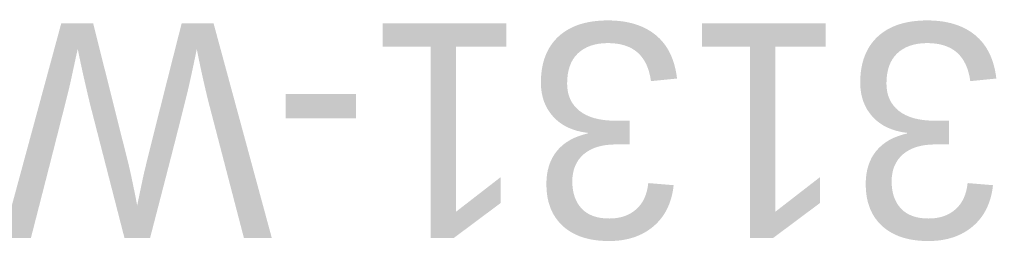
# Model space of a CAD drawing. Header units: millimetres. Extents: x -1073 to 6442, y -174 to 891.
# Tile 1 of 5: x -1073 to -269, y 695 to 891. Entities that reach past the tile are written whole.
import ezdxf
from ezdxf.enums import TextEntityAlignment as Align

# ---------------------------------------------------------------- set-up
doc = ezdxf.new("R2018")
doc.units = ezdxf.units.MM
doc.header["$LTSCALE"] = 2.5
doc.layers.add('Обозначение (ГОСТ)', color=7, linetype='Continuous', lineweight=25)
doc.layers.add('Эскизная геометрия (ГОСТ)', color=7, linetype='Continuous', lineweight=50)

# ---------------------------------------------------------------- blocks, each defined once
blk = doc.blocks.new('ГОСТ - Доп. графы 3')
at = {"layer": 'Эскизная геометрия (ГОСТ)'}
for p, q in [((0, 0), (70, 0)), ((70, 0), (70, -14)), ((70, -14), (0, -14))]:
    blk.add_line(p, q, dxfattribs=at)
at = {"layer": 'Обозначение (ГОСТ)', "lineweight": 30}
blk.add_attdef('ОБОЗНАЧЕНИЕ', text='', height=5, rotation=180, dxfattribs=at).set_placement((34.94, -6.97), align=Align.MIDDLE_CENTER)

msp = doc.modelspace()

# ---------------------------------------------------------------- block references
ref = msp.add_blockref('ГОСТ - Доп. графы 3', (50, 730), dxfattribs=dict(xscale=2.5, yscale=2.5, zscale=2.5))
lines = msp.add_mtext('CB-3131-W', dxfattribs={"layer": 'Обозначение (ГОСТ)', "insert": (137.355, 712.581), "char_height": 175.3121, "attachment_point": 1, "rotation": 180})
ref.add_attrib('ОБОЗНАЧЕНИЕ', '', (137.355, 712.581)).embed_mtext(lines)

doc.saveas('drawing.dxf')
